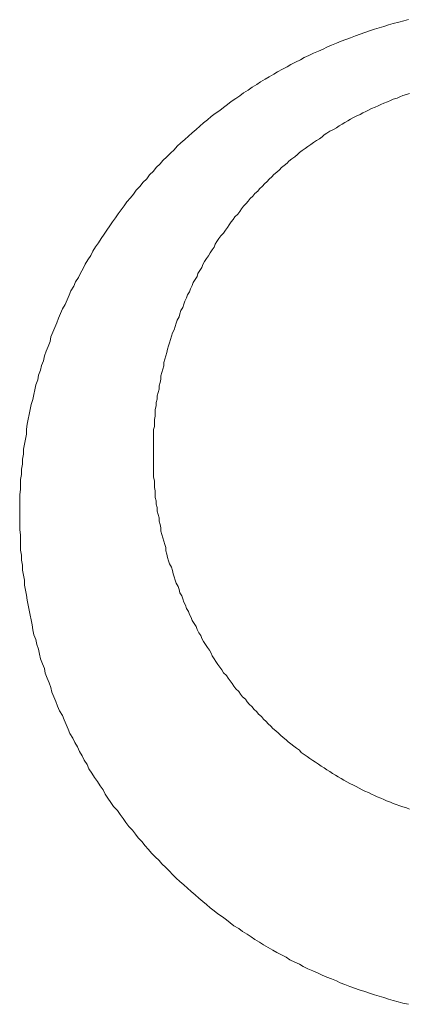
# Model space of a CAD drawing. Header units: millimetres. Extents: x -2274 to 12297, y -16157 to 26321.
# Tile 244 of 256: x -485.654 to -485.244, y -842.585 to -841.547. Entities that reach past the tile are written whole.
import ezdxf

# ---------------------------------------------------------------- set-up
doc = ezdxf.new("R2010")
doc.units = ezdxf.units.MM

msp = doc.modelspace()

# ---------------------------------------------------------------- linework, layer by layer
at = {"color": 253, "lineweight": 13}
for points in [[(-485.2435, -841.5466, 0), (-485.2485, -841.5479, 0), (-485.2535, -841.5493, 0), (-485.2595, -841.5507, 0), (-485.2645, -841.5521, 0), (-485.2695, -841.5537, 0), (-485.2745, -841.5552, 0), (-485.2795, -841.5568, 0), (-485.2845, -841.5585, 0), (-485.2895, -841.5602, 0), (-485.2945, -841.5619, 0), (-485.2995, -841.5637, 0), (-485.3045, -841.5656, 0), (-485.3095, -841.5675, 0), (-485.3145, -841.5694, 0), (-485.3195, -841.5714, 0), (-485.3245, -841.5734, 0), (-485.3295, -841.5755, 0), (-485.3335, -841.5776, 0), (-485.3385, -841.5798, 0), (-485.3435, -841.582, 0), (-485.3485, -841.5843, 0), (-485.3535, -841.5866, 0), (-485.3575, -841.589, 0), (-485.3625, -841.5914, 0), (-485.3675, -841.5938, 0), (-485.3715, -841.5963, 0), (-485.3765, -841.5989, 0), (-485.3815, -841.6015, 0), (-485.3855, -841.6041, 0), (-485.3905, -841.6068, 0), (-485.3945, -841.6095, 0), (-485.3995, -841.6123, 0), (-485.4035, -841.6151, 0), (-485.4085, -841.6179, 0), (-485.4125, -841.6208, 0), (-485.4175, -841.6238, 0), (-485.4215, -841.6268, 0), (-485.4255, -841.6298, 0), (-485.4305, -841.6329, 0), (-485.4345, -841.636, 0), (-485.4385, -841.6391, 0), (-485.4425, -841.6423, 0), (-485.4475, -841.6456, 0), (-485.4515, -841.6488, 0), (-485.4555, -841.6521, 0), (-485.4595, -841.6555, 0), (-485.4635, -841.6589, 0), (-485.4675, -841.6623, 0), (-485.4715, -841.6658, 0), (-485.4755, -841.6693, 0), (-485.4795, -841.6728, 0), (-485.4835, -841.6764, 0), (-485.4875, -841.68, 0), (-485.4905, -841.6837, 0), (-485.4945, -841.6874, 0), (-485.4985, -841.6911, 0), (-485.5025, -841.6949, 0), (-485.5055, -841.6987, 0), (-485.5095, -841.7025, 0), (-485.5125, -841.7064, 0), (-485.5165, -841.7103, 0), (-485.5195, -841.7143, 0), (-485.5235, -841.7182, 0), (-485.5265, -841.7222, 0), (-485.5305, -841.7263, 0), (-485.5335, -841.7304, 0), (-485.5365, -841.7345, 0), (-485.5405, -841.7386, 0), (-485.5435, -841.7428, 0), (-485.5465, -841.747, 0), (-485.5495, -841.7512, 0), (-485.5525, -841.7555, 0), (-485.5555, -841.7598, 0), (-485.5585, -841.7641, 0), (-485.5615, -841.7685, 0), (-485.5645, -841.7729, 0), (-485.5675, -841.7773, 0), (-485.5705, -841.7818, 0), (-485.5735, -841.7862, 0), (-485.5765, -841.7907, 0), (-485.5785, -841.7953, 0), (-485.5815, -841.7998, 0), (-485.5845, -841.8044, 0), (-485.5865, -841.809, 0), (-485.5895, -841.8137, 0), (-485.5915, -841.8183, 0), (-485.5945, -841.823, 0), (-485.5965, -841.8277, 0), (-485.5995, -841.8324, 0), (-485.6015, -841.8372, 0), (-485.6035, -841.842, 0), (-485.6055, -841.8468, 0), (-485.6085, -841.8516, 0), (-485.6105, -841.8565, 0), (-485.6125, -841.8613, 0), (-485.6145, -841.8662, 0), (-485.6165, -841.8711, 0), (-485.6185, -841.8761, 0), (-485.6205, -841.881, 0), (-485.6215, -841.886, 0), (-485.6235, -841.891, 0), (-485.6255, -841.896, 0), (-485.6275, -841.901, 0), (-485.6285, -841.9061, 0), (-485.6305, -841.9111, 0), (-485.6315, -841.9162, 0), (-485.6335, -841.9213, 0), (-485.6345, -841.9264, 0), (-485.6365, -841.9316, 0), (-485.6375, -841.9367, 0), (-485.6385, -841.9419, 0), (-485.6395, -841.947, 0), (-485.6415, -841.9522, 0), (-485.6425, -841.9574, 0), (-485.6435, -841.9627, 0), (-485.6445, -841.9679, 0), (-485.6455, -841.9731, 0), (-485.6465, -841.9784, 0), (-485.6465, -841.9836, 0), (-485.6475, -841.9889, 0), (-485.6485, -841.9941, 0), (-485.6495, -841.9994, 0), (-485.6495, -842.0047, 0), (-485.6505, -842.01, 0), (-485.6505, -842.0153, 0), (-485.6515, -842.0206, 0), (-485.6515, -842.0259, 0), (-485.6525, -842.0312, 0), (-485.6525, -842.0366, 0), (-485.6525, -842.0419, 0), (-485.6535, -842.0472, 0), (-485.6535, -842.0525, 0), (-485.6535, -842.0579, 0), (-485.6535, -842.0632, 0), (-485.6535, -842.0685, 0), (-485.6535, -842.0739, 0), (-485.6535, -842.0792, 0), (-485.6535, -842.0845, 0), (-485.6525, -842.0898, 0), (-485.6525, -842.0952, 0), (-485.6525, -842.1005, 0), (-485.6525, -842.1058, 0), (-485.6515, -842.1111, 0), (-485.6515, -842.1164, 0), (-485.6505, -842.1217, 0), (-485.6505, -842.127, 0), (-485.6495, -842.1323, 0), (-485.6485, -842.1376, 0), (-485.6485, -842.1428, 0), (-485.6475, -842.1481, 0), (-485.6465, -842.1533, 0), (-485.6455, -842.1586, 0), (-485.6445, -842.1638, 0), (-485.6435, -842.169, 0), (-485.6425, -842.1742, 0), (-485.6415, -842.1794, 0), (-485.6405, -842.1846, 0), (-485.6395, -842.1898, 0), (-485.6385, -842.195, 0), (-485.6365, -842.2001, 0), (-485.6355, -842.2052, 0), (-485.6335, -842.2103, 0), (-485.6325, -842.2154, 0), (-485.6315, -842.2205, 0), (-485.6295, -842.2256, 0), (-485.6275, -842.2306, 0), (-485.6265, -842.2356, 0), (-485.6245, -842.2406, 0), (-485.6225, -842.2456, 0), (-485.6205, -842.2506, 0), (-485.6195, -842.2555, 0), (-485.6175, -842.2605, 0), (-485.6155, -842.2654, 0), (-485.6135, -842.2703, 0), (-485.6115, -842.2751, 0), (-485.6085, -842.28, 0), (-485.6065, -842.2848, 0), (-485.6045, -842.2896, 0), (-485.6025, -842.2944, 0), (-485.6005, -842.2991, 0), (-485.5975, -842.3039, 0), (-485.5955, -842.3086, 0), (-485.5925, -842.3132, 0), (-485.5905, -842.3179, 0), (-485.5875, -842.3225, 0), (-485.5855, -842.3271, 0), (-485.5825, -842.3317, 0), (-485.5805, -842.3363, 0), (-485.5775, -842.3408, 0), (-485.5745, -842.3453, 0), (-485.5715, -842.3498, 0), (-485.5685, -842.3542, 0), (-485.5655, -842.3586, 0), (-485.5635, -842.363, 0), (-485.5605, -842.3674, 0), (-485.5575, -842.3717, 0), (-485.5545, -842.376, 0), (-485.5505, -842.3803, 0), (-485.5475, -842.3845, 0), (-485.5445, -842.3887, 0), (-485.5415, -842.3929, 0), (-485.5385, -842.397, 0), (-485.5345, -842.4011, 0), (-485.5315, -842.4052, 0), (-485.5285, -842.4092, 0), (-485.5245, -842.4133, 0), (-485.5215, -842.4172, 0), (-485.5175, -842.4212, 0), (-485.5145, -842.4251, 0), (-485.5105, -842.429, 0), (-485.5065, -842.4328, 0), (-485.5035, -842.4366, 0), (-485.4995, -842.4404, 0), (-485.4955, -842.4441, 0), (-485.4925, -842.4478, 0), (-485.4885, -842.4515, 0), (-485.4845, -842.4551, 0), (-485.4805, -842.4587, 0), (-485.4765, -842.4622, 0), (-485.4725, -842.4657, 0), (-485.4685, -842.4692, 0), (-485.4645, -842.4726, 0), (-485.4605, -842.476, 0), (-485.4565, -842.4793, 0), (-485.4525, -842.4827, 0), (-485.4485, -842.4859, 0), (-485.4445, -842.4892, 0), (-485.4395, -842.4924, 0), (-485.4355, -842.4955, 0), (-485.4315, -842.4986, 0), (-485.4275, -842.5017, 0), (-485.4225, -842.5047, 0), (-485.4185, -842.5077, 0), (-485.4135, -842.5106, 0), (-485.4095, -842.5135, 0), (-485.4055, -842.5163, 0), (-485.4005, -842.5191, 0), (-485.3965, -842.5219, 0), (-485.3915, -842.5246, 0), (-485.3865, -842.5273, 0), (-485.3825, -842.5299, 0), (-485.3775, -842.5325, 0), (-485.3725, -842.535, 0), (-485.3685, -842.5375, 0), (-485.3635, -842.54, 0), (-485.3585, -842.5424, 0), (-485.3545, -842.5447, 0), (-485.3495, -842.547, 0), (-485.3445, -842.5493, 0), (-485.3395, -842.5515, 0), (-485.3345, -842.5537, 0), (-485.3295, -842.5558, 0), (-485.3245, -842.5578, 0), (-485.3195, -842.5599, 0), (-485.3155, -842.5618, 0), (-485.3105, -842.5638, 0), (-485.3055, -842.5657, 0), (-485.3005, -842.5675, 0), (-485.2955, -842.5693, 0), (-485.2895, -842.571, 0), (-485.2845, -842.5727, 0), (-485.2795, -842.5744, 0), (-485.2745, -842.576, 0), (-485.2695, -842.5775, 0), (-485.2645, -842.579, 0), (-485.2595, -842.5805, 0), (-485.2545, -842.5819, 0), (-485.2495, -842.5832, 0), (-485.2435, -842.5845, 0)], [(-485.2425, -842.3787, 0), (-485.2455, -842.3776, 0), (-485.2495, -842.3764, 0), (-485.2525, -842.3752, 0), (-485.2565, -842.3739, 0), (-485.2595, -842.3727, 0), (-485.2625, -842.3713, 0), (-485.2665, -842.37, 0), (-485.2695, -842.3687, 0), (-485.2725, -842.3673, 0), (-485.2765, -842.3658, 0), (-485.2795, -842.3644, 0), (-485.2825, -842.3629, 0), (-485.2855, -842.3614, 0), (-485.2895, -842.3599, 0), (-485.2925, -842.3583, 0), (-485.2955, -842.3567, 0), (-485.2985, -842.3551, 0), (-485.3015, -842.3534, 0), (-485.3055, -842.3518, 0), (-485.3085, -842.3501, 0), (-485.3115, -842.3483, 0), (-485.3145, -842.3466, 0), (-485.3175, -842.3448, 0), (-485.3205, -842.3429, 0), (-485.3235, -842.3411, 0), (-485.3265, -842.3392, 0), (-485.3295, -842.3373, 0), (-485.3325, -842.3354, 0), (-485.3355, -842.3334, 0), (-485.3385, -842.3314, 0), (-485.3415, -842.3294, 0), (-485.3445, -842.3274, 0), (-485.3475, -842.3253, 0), (-485.3505, -842.3232, 0), (-485.3535, -842.3211, 0), (-485.3565, -842.319, 0), (-485.3585, -842.3168, 0), (-485.3615, -842.3146, 0), (-485.3645, -842.3124, 0), (-485.3675, -842.3101, 0), (-485.3705, -842.3079, 0), (-485.3725, -842.3056, 0), (-485.3755, -842.3033, 0), (-485.3785, -842.3009, 0), (-485.3805, -842.2986, 0), (-485.3835, -842.2962, 0), (-485.3865, -842.2938, 0), (-485.3885, -842.2913, 0), (-485.3915, -842.2889, 0), (-485.3935, -842.2864, 0), (-485.3965, -842.2839, 0), (-485.3985, -842.2813, 0), (-485.4015, -842.2788, 0), (-485.4035, -842.2762, 0), (-485.4065, -842.2736, 0), (-485.4085, -842.271, 0), (-485.4115, -842.2683, 0), (-485.4135, -842.2657, 0), (-485.4155, -842.263, 0), (-485.4185, -842.2603, 0), (-485.4205, -842.2576, 0), (-485.4225, -842.2548, 0), (-485.4255, -842.2521, 0), (-485.4275, -842.2493, 0), (-485.4295, -842.2465, 0), (-485.4315, -842.2436, 0), (-485.4335, -842.2408, 0), (-485.4355, -842.2379, 0), (-485.4385, -842.235, 0), (-485.4405, -842.2321, 0), (-485.4425, -842.2292, 0), (-485.4445, -842.2263, 0), (-485.4465, -842.2233, 0), (-485.4485, -842.2203, 0), (-485.4505, -842.2173, 0), (-485.4515, -842.2143, 0), (-485.4535, -842.2113, 0), (-485.4555, -842.2083, 0), (-485.4575, -842.2052, 0), (-485.4595, -842.2021, 0), (-485.4615, -842.199, 0), (-485.4625, -842.1959, 0), (-485.4645, -842.1928, 0), (-485.4665, -842.1896, 0), (-485.4675, -842.1864, 0), (-485.4695, -842.1833, 0), (-485.4715, -842.1801, 0), (-485.4725, -842.1769, 0), (-485.4745, -842.1736, 0), (-485.4755, -842.1704, 0), (-485.4775, -842.1672, 0), (-485.4785, -842.1639, 0), (-485.4805, -842.1606, 0), (-485.4815, -842.1573, 0), (-485.4825, -842.154, 0), (-485.4845, -842.1507, 0), (-485.4855, -842.1474, 0), (-485.4865, -842.144, 0), (-485.4885, -842.1407, 0), (-485.4895, -842.1373, 0), (-485.4905, -842.1339, 0), (-485.4915, -842.1306, 0), (-485.4925, -842.1272, 0), (-485.4935, -842.1238, 0), (-485.4955, -842.1203, 0), (-485.4965, -842.1169, 0), (-485.4975, -842.1135, 0), (-485.4985, -842.11, 0), (-485.4995, -842.1066, 0), (-485.4995, -842.1031, 0), (-485.5005, -842.0997, 0), (-485.5015, -842.0962, 0), (-485.5025, -842.0927, 0), (-485.5035, -842.0892, 0), (-485.5045, -842.0857, 0), (-485.5045, -842.0822, 0), (-485.5055, -842.0787, 0), (-485.5065, -842.0752, 0), (-485.5065, -842.0717, 0), (-485.5075, -842.0681, 0), (-485.5085, -842.0646, 0), (-485.5085, -842.061, 0), (-485.5095, -842.0575, 0), (-485.5095, -842.0539, 0), (-485.5105, -842.0504, 0), (-485.5105, -842.0468, 0), (-485.5105, -842.0433, 0), (-485.5115, -842.0397, 0), (-485.5115, -842.0361, 0), (-485.5115, -842.0326, 0), (-485.5125, -842.029, 0), (-485.5125, -842.0254, 0), (-485.5125, -842.0218, 0), (-485.5125, -842.0183, 0), (-485.5125, -842.0147, 0), (-485.5125, -842.0111, 0), (-485.5125, -842.0075, 0), (-485.5125, -842.0039, 0), (-485.5125, -842.0003, 0), (-485.5125, -841.9968, 0), (-485.5125, -841.9932, 0), (-485.5125, -841.9896, 0), (-485.5125, -841.986, 0), (-485.5125, -841.9824, 0), (-485.5125, -841.9788, 0), (-485.5115, -841.9753, 0), (-485.5115, -841.9717, 0), (-485.5115, -841.9681, 0), (-485.5105, -841.9645, 0), (-485.5105, -841.961, 0), (-485.5105, -841.9574, 0), (-485.5095, -841.9538, 0), (-485.5095, -841.9503, 0), (-485.5085, -841.9467, 0), (-485.5085, -841.9432, 0), (-485.5075, -841.9396, 0), (-485.5065, -841.9361, 0), (-485.5065, -841.9325, 0), (-485.5055, -841.929, 0), (-485.5045, -841.9255, 0), (-485.5045, -841.9219, 0), (-485.5035, -841.9184, 0), (-485.5025, -841.9149, 0), (-485.5015, -841.9114, 0), (-485.5015, -841.9079, 0), (-485.5005, -841.9044, 0), (-485.4995, -841.901, 0), (-485.4985, -841.8975, 0), (-485.4975, -841.894, 0), (-485.4965, -841.8906, 0), (-485.4955, -841.8871, 0), (-485.4945, -841.8837, 0), (-485.4935, -841.8803, 0), (-485.4925, -841.8768, 0), (-485.4905, -841.8734, 0), (-485.4895, -841.87, 0), (-485.4885, -841.8667, 0), (-485.4875, -841.8633, 0), (-485.4855, -841.8599, 0), (-485.4845, -841.8566, 0), (-485.4835, -841.8532, 0), (-485.4815, -841.8499, 0), (-485.4805, -841.8466, 0), (-485.4795, -841.8433, 0), (-485.4775, -841.84, 0), (-485.4765, -841.8367, 0), (-485.4745, -841.8334, 0), (-485.4735, -841.8302, 0), (-485.4715, -841.827, 0), (-485.4705, -841.8237, 0), (-485.4685, -841.8205, 0), (-485.4665, -841.8173, 0), (-485.4655, -841.8142, 0), (-485.4635, -841.811, 0), (-485.4615, -841.8079, 0), (-485.4605, -841.8047, 0), (-485.4585, -841.8016, 0), (-485.4565, -841.7985, 0), (-485.4545, -841.7954, 0), (-485.4525, -841.7924, 0), (-485.4505, -841.7893, 0), (-485.4485, -841.7863, 0), (-485.4475, -841.7833, 0), (-485.4455, -841.7803, 0), (-485.4435, -841.7773, 0), (-485.4415, -841.7744, 0), (-485.4385, -841.7715, 0), (-485.4365, -841.7685, 0), (-485.4345, -841.7657, 0), (-485.4325, -841.7628, 0), (-485.4305, -841.7599, 0), (-485.4285, -841.7571, 0), (-485.4265, -841.7543, 0), (-485.4235, -841.7515, 0), (-485.4215, -841.7487, 0), (-485.4195, -841.746, 0), (-485.4175, -841.7432, 0), (-485.4145, -841.7405, 0), (-485.4125, -841.7379, 0), (-485.4105, -841.7352, 0), (-485.4075, -841.7325, 0), (-485.4055, -841.7299, 0), (-485.4025, -841.7273, 0), (-485.4005, -841.7248, 0), (-485.3975, -841.7222, 0), (-485.3955, -841.7197, 0), (-485.3925, -841.7172, 0), (-485.3905, -841.7147, 0), (-485.3875, -841.7122, 0), (-485.3855, -841.7098, 0), (-485.3825, -841.7074, 0), (-485.3795, -841.705, 0), (-485.3775, -841.7026, 0), (-485.3745, -841.7003, 0), (-485.3715, -841.6979, 0), (-485.3695, -841.6957, 0), (-485.3665, -841.6934, 0), (-485.3635, -841.6911, 0), (-485.3605, -841.6889, 0), (-485.3585, -841.6867, 0), (-485.3555, -841.6845, 0), (-485.3525, -841.6824, 0), (-485.3495, -841.6803, 0), (-485.3465, -841.6782, 0), (-485.3435, -841.6761, 0), (-485.3405, -841.6741, 0), (-485.3375, -841.6721, 0), (-485.3345, -841.6701, 0), (-485.3325, -841.6681, 0), (-485.3295, -841.6662, 0), (-485.3265, -841.6642, 0), (-485.3225, -841.6624, 0), (-485.3195, -841.6605, 0), (-485.3165, -841.6587, 0), (-485.3135, -841.6569, 0), (-485.3105, -841.6551, 0), (-485.3075, -841.6533, 0), (-485.3045, -841.6516, 0), (-485.3015, -841.6499, 0), (-485.2985, -841.6483, 0), (-485.2945, -841.6466, 0), (-485.2915, -841.645, 0), (-485.2885, -841.6434, 0), (-485.2855, -841.6419, 0), (-485.2825, -841.6403, 0), (-485.2785, -841.6389, 0), (-485.2755, -841.6374, 0), (-485.2725, -841.6359, 0), (-485.2695, -841.6345, 0), (-485.2655, -841.6332, 0), (-485.2625, -841.6318, 0), (-485.2595, -841.6305, 0), (-485.2555, -841.6292, 0), (-485.2525, -841.6279, 0), (-485.2495, -841.6267, 0), (-485.2455, -841.6255, 0), (-485.2425, -841.6243, 0)]]:
    msp.add_polyline3d(points, dxfattribs=at)

doc.saveas('drawing.dxf')
